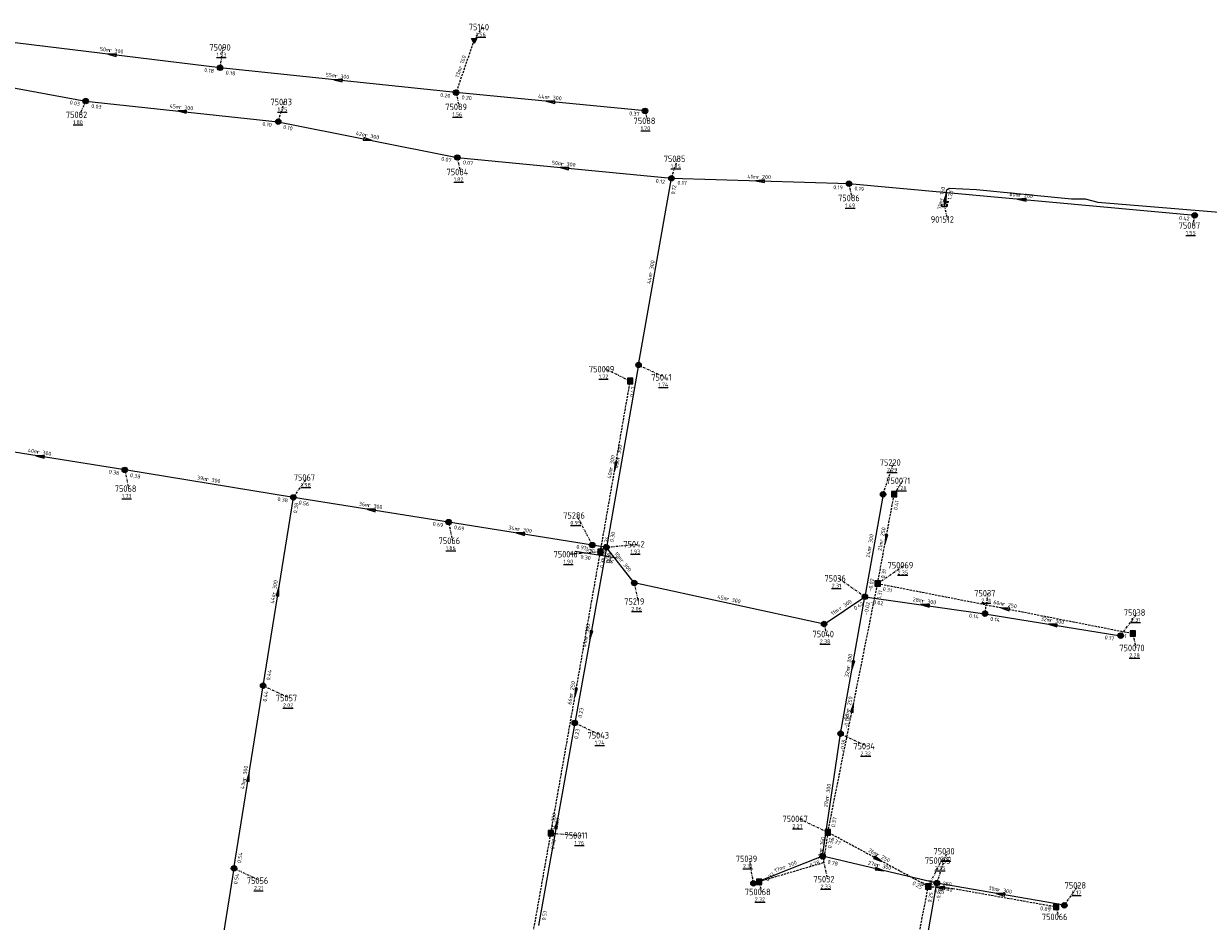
# Model space of a CAD drawing. Extents: x 188323 to 208361, y 565368 to 574910.
# Tile 234 of 256: x 200019 to 200292, y 571968 to 572175. Entities that reach past the tile are written whole.
import ezdxf

# ---------------------------------------------------------------- set-up
doc = ezdxf.new("R2010")
doc.units = 0
doc.linetypes.add('DASHDOT', pattern=[1, 0.5, -0.25, 0, -0.25])
doc.linetypes.add('DASHED', pattern=[0.75, 0.5, -0.25])
doc.layers.get('0').update_dxf_attribs({"linetype": 'CONTINUOUS'})
for name, color, linetype in [('RIO-AFM', 7, 'CONTINUOUS'), ('RIO-BOK', 7, 'CONTINUOUS'), ('RIO-DET', 7, 'CONTINUOUS'), ('RIO-KNP', 7, 'CONTINUOUS'), ('RIO-KNR', 7, 'CONTINUOUS'), ('RIO-LAG', 7, 'CONTINUOUS'), ('RIO-LAG_0B', 7, 'CONTINUOUS'), ('RIO-LAG_1B', 7, 'DASHED'), ('RIO-LAG_2B', 7, 'DASHED'), ('RIO-LEN', 7, 'CONTINUOUS'), ('RIO-MVD', 1, 'CONTINUOUS'), ('RIO-VRB', 6, 'DASHDOT'), ('RIO-VRH', 7, 'CONTINUOUS')]:
    doc.layers.add(name, color=color, linetype=linetype)
doc.styles.add('RIO-TXT', font='isocp.shx')

# ---------------------------------------------------------------- blocks, each defined once
blk = doc.blocks.new('L_VHR')
blk.add_lwpolyline([(-0.5, 0), (0.5, 0), (-0.5, 0.15), (-0.5, -0.15), (0.5, 0)])
blk = doc.blocks.new('K_IPR')
blk.add_lwpolyline([(-0.5, -0.5), (0.5, -0.5), (0.5, 0.5), (-0.5, 0.5)], close=True)
blk.add_solid([(-0.5, 0.5), (0.5, 0.5), (-0.5, -0.5), (0.5, -0.5)])
at = {"style": 'RIO-TXT', "flags": 1}
blk.add_attdef('KNOOPNAAM', (2, 2), '', height=1, dxfattribs=at)
blk = doc.blocks.new('K_IPG')
blk.add_circle((0, 0), 0.5)
for points in [[(0, 0), (-0.5, 0), (-0.433013, 0.25)], [(0, 0), (-0.433013, -0.25), (-0.5, 0)], [(0, 0), (-0.433013, 0.25), (-0.25, 0.433013)], [(0, 0), (-0.25, -0.433013), (-0.433013, -0.25)], [(0, 0), (-0.25, 0.433013), (0, 0.5)], [(0, 0), (0, -0.5), (-0.25, -0.433013)], [(0, 0), (0, 0.5), (0.25, 0.433013)], [(0, 0), (0.25, 0.433013), (0.433013, 0.25)], [(0, 0), (0.433013, 0.25), (0.5, 0)], [(0, 0), (0.5, 0), (0.433013, -0.25)], [(0, 0), (0.433013, -0.25), (0.25, -0.433013)], [(0, 0), (0.25, -0.433013), (0, -0.5)]]:
    blk.add_solid(points)
at = {"style": 'RIO-TXT', "flags": 1}
blk.add_attdef('KNOOPNAAM', (2, 2), '', height=1, dxfattribs=at)
blk = doc.blocks.new('K_IPD')
blk.add_lwpolyline([(-0.496027, 0.307994), (0.503973, 0.307994), (0.003973, -0.558031)], close=True)
blk.add_solid([(-0.496027, 0.307994), (0.503973, 0.307994), (0.003973, -0.558031)])
at = {"style": 'RIO-TXT', "flags": 1}
blk.add_attdef('KNOOPNAAM', (2, 2), '', height=1, dxfattribs=at)
blk = doc.blocks.new('K_UTB')
blk.add_lwpolyline([(0.5, 0.15), (0.5, -0.3), (-0.5, -0.3), (-0.5, 0.15), (-0.45, 0.15), (-0.45, -0.25), (0, -0.25), (0.45, -0.25), (0.45, 0.15)], close=True)
blk.add_lwpolyline([(0.85, 0.6), (0.55, 0.65), (0.614828, 0.459583), (0.850842, 0.598937)])
blk.add_arc((0.85, -0.25), 0.85, 90, 180)
at = {"style": 'RIO-TXT', "flags": 1}
blk.add_attdef('KNOOPNAAM', (2, 2), '', height=1, dxfattribs=at)
blk = doc.blocks.new('1116_06______75042_____75286_')
at = {"layer": 'RIO-LAG_0B'}
blk.add_line((0, 0), (-9.703, 1.519), dxfattribs=at)
at = {"layer": 'RIO-AFM', "style": 'RIO-TXT'}
blk.add_text('r 300', height=0.9, rotation=351.0826, dxfattribs=at).set_placement((-5.8412, 1.4216))
at = {"layer": 'RIO-BOK', "style": 'RIO-TXT'}
for p in [(-8.5362, -0.0803), (-3.7335, -0.8309)]:
    blk.add_text('0.30', height=0.9, rotation=351.0826, dxfattribs=at).set_placement(p)
at = {"layer": 'RIO-LEN', "style": 'RIO-TXT'}
blk.add_text('3m', height=0.9, rotation=351.0826, dxfattribs=at).set_placement((-7.4417, 1.6717))

msp = doc.modelspace()

# ---------------------------------------------------------------- linework, layer by layer
at = {"layer": 'RIO-LAG'}
msp.add_lwpolyline([(200231.12, 572133.184), (200231.728, 572136.64), (200232.256, 572137.088), (200238.512, 572136.768), (200260.448, 572134.592), (200263.632, 572134.592), (200266.544, 572133.824), (200297.328, 572131.328), (200297.792, 572130.816), (200297.568, 572129.728)], dxfattribs=at)
at = {"layer": 'RIO-LAG_0B'}
for p, q in [((199962.8, 572170.176), (200033.104, 572157.12)), ((200064.096, 572164.8), (200014.304, 572170.88)), ((200118.496, 572159.104), (200064.096, 572164.8)), ((200162.096, 572154.88), (200118.496, 572159.104)), ((200033.104, 572157.12), (200077.504, 572152.384)), ((200077.504, 572152.384), (200118.8, 572144.128)), ((200118.8, 572144.128), (200168.192, 572139.328)), ((200160.608, 572096.32), (200168.192, 572139.328)), ((200168.192, 572139.328), (200209.104, 572138.112)), ((200209.104, 572138.112), (200288.896, 572130.816)), ((200160.608, 572096.32), (200153.2, 572054.272)), ((200042.096, 572072.128), (200003.008, 572078.4)), ((200080.992, 572065.792), (200042.096, 572072.128)), ((200216.992, 572066.496), (200212.8, 572042.88)), ((200074, 572022.4), (200080.992, 572065.792)), ((200116.8, 572060.096), (200080.992, 572065.792)), ((200149.952, 572054.784), (200116.8, 572060.096)), ((200153.2, 572054.272), (200145.904, 572013.824)), ((200153.2, 572054.272), (200149.952, 572054.784)), ((200159.6, 572046.08), (200153.2, 572054.272)), ((200203.392, 572036.608), (200159.6, 572046.08)), ((200203.392, 572036.608), (200212.8, 572042.88)), ((200207.2, 572011.328), (200212.8, 572042.88)), ((200212.8, 572042.88), (200240.496, 572038.976)), ((200240.496, 572038.976), (200271.808, 572033.92)), ((200067.296, 571980.288), (200074, 572022.4)), ((200145.904, 572013.824), (200137.504, 571967.104)), ((200203.056, 571983.104), (200207.2, 572011.328)), ((200203.056, 571983.104), (200187.104, 571976.832)), ((200229.408, 571976.896), (200203.056, 571983.104)), ((200067.296, 571980.288), (200060.816, 571940.352)), ((200223.904, 571945.92), (200229.408, 571976.896)), ((200258.8, 571971.776), (200229.408, 571976.896))]:
    msp.add_line(p, q, dxfattribs=at)
at = {"layer": 'RIO-LAG_1B'}
for p, q in [((200151.808, 572053.248), (200158.688, 572092.608)), ((200215.744, 572045.952), (200219.568, 572066.56)), ((200140.384, 571988.416), (200151.808, 572053.248)), ((200204.256, 571988.608), (200215.744, 572045.952)), ((200215.744, 572045.952), (200274.608, 572034.432)), ((200129.664, 571928), (200140.384, 571988.416)), ((200227.44, 571976.128), (200204.256, 571988.608)), ((200215.328, 571914.048), (200227.44, 571976.128))]:
    msp.add_line(p, q, dxfattribs=at)
for points in [[(200204.256, 571988.608), (200203.216, 571981.568), (200188.416, 571977.216), (200188.426, 571977.226)], [(200227.44, 571976.128), (200233.088, 571975.68), (200256.912, 571971.456)]]:
    msp.add_lwpolyline(points, dxfattribs=at)
at = {"layer": 'RIO-LAG_2B'}
msp.add_line((200122.656, 572171.136), (200118.496, 572159.104), dxfattribs=at)
at = {"layer": 'RIO-VRB'}
for p, q in [((200122.65, 572171.13), (200124.6264, 572174.1858)), ((200064.1, 572164.8), (200064.8071, 572169.5132)), ((200118.5, 572159.1), (200119.2071, 572155.7868)), ((200033.1, 572157.1), (200031.708, 572153.9701)), ((200077.5, 572152.4), (200078.8933, 572156.9294)), ((200162.1, 572154.9), (200162.6335, 572152.5716)), ((200118.8, 572144.1), (200119.5071, 572140.7868)), ((200168.2, 572139.3), (200169.5933, 572143.8294)), ((200209.1, 572138.1), (200209.8071, 572134.7868)), ((200231.12, 572133.16), (200231.8271, 572129.8468)), ((200288.9, 572130.8), (200288.3674, 572128.4715)), ((200160.6, 572096.3), (200166.7269, 572093.4622)), ((200158.68, 572092.58), (200152.9708, 572095.3562)), ((200042.1, 572072.1), (200042.9806, 572067.802)), ((200217, 572066.5), (200219.419, 572073.8486)), ((200081, 572065.8), (200084.2618, 572070.388)), ((200219.57, 572066.57), (200221.5464, 572069.6258)), ((200149.95, 572054.81), (200146.4112, 572061.6364)), ((200116.8, 572060.1), (200117.6806, 572055.802)), ((200151.8, 572053.22), (200144.8329, 572052.6891)), ((200153.2, 572054.3), (200160.275, 572055)), ((200215.74, 572045.93), (200221.8669, 572050.1678)), ((200212.8, 572042.9), (200206.6719, 572047.1359)), ((200159.6, 572046.1), (200160.4806, 572041.802)), ((200240.5, 572039), (200241.2071, 572043.7132)), ((200271.8, 572033.9), (200275.7045, 572039.2541)), ((200203.39, 572036.63), (200203.9235, 572034.3016)), ((200274.61, 572034.4), (200275.3171, 572031.0868)), ((200074, 572022.4), (200080.1269, 572019.5622)), ((200145.9, 572013.8), (200152.0269, 572010.9622)), ((200207.2, 572011.3), (200213.3269, 572008.4622)), ((200204.26, 571988.59), (200197.611, 571991.7079)), ((200140.38, 571988.39), (200147.3475, 571987.8613)), ((200229.4, 571976.9), (200231.819, 571984.2486)), ((200187.1, 571976.8), (200186.2179, 571982.4977)), ((200203.06, 571983.08), (200204.1141, 571977.7971)), ((200227.44, 571976.12), (200230.4769, 571982.0814)), ((200067.3, 571980.3), (200073.4269, 571977.4622)), ((200188.41, 571977.19), (200188.9435, 571974.8616)), ((200258.8, 571971.8), (200262.0618, 571976.388)), ((200256.91, 571971.44), (200257.4435, 571969.1116))]:
    msp.add_line(p, q, dxfattribs=at)

# ---------------------------------------------------------------- block references
at = {"layer": 'RIO-DET'}
msp.add_blockref('1116_06______75042_____75286_', (200155.696, 572051.776), dxfattribs=at)
at = {"layer": 'RIO-KNP', "xscale": 1.25, "yscale": 1.25, "zscale": 1.25}
for name, p in [('K_IPD', (200122.656, 572171.136)), ('K_IPG', (200064.096, 572164.8)), ('K_IPG', (200118.496, 572159.104)), ('K_IPG', (200033.104, 572157.12)), ('K_IPG', (200162.096, 572154.88)), ('K_IPG', (200077.504, 572152.384)), ('K_IPG', (200118.8, 572144.128)), ('K_IPG', (200168.192, 572139.328)), ('K_IPG', (200209.104, 572138.112)), ('K_UTB', (200231.12, 572133.184)), ('K_IPG', (200288.896, 572130.816)), ('K_IPG', (200160.608, 572096.32)), ('K_IPR', (200158.688, 572092.608)), ('K_IPG', (200042.096, 572072.128)), ('K_IPG', (200080.992, 572065.792)), ('K_IPG', (200216.992, 572066.496)), ('K_IPR', (200219.568, 572066.56)), ('K_IPG', (200116.8, 572060.096)), ('K_IPG', (200149.952, 572054.784)), ('K_IPR', (200151.808, 572053.248)), ('K_IPG', (200153.2, 572054.272)), ('K_IPG', (200159.6, 572046.08)), ('K_IPR', (200215.744, 572045.952)), ('K_IPG', (200212.8, 572042.88)), ('K_IPG', (200240.496, 572038.976)), ('K_IPG', (200203.392, 572036.608)), ('K_IPG', (200271.808, 572033.92)), ('K_IPR', (200274.608, 572034.432)), ('K_IPG', (200074, 572022.4)), ('K_IPG', (200145.904, 572013.824)), ('K_IPG', (200207.2, 572011.328)), ('K_IPR', (200140.384, 571988.416)), ('K_IPR', (200204.256, 571988.608)), ('K_IPG', (200203.056, 571983.104)), ('K_IPG', (200067.296, 571980.288)), ('K_IPG', (200187.104, 571976.832)), ('K_IPR', (200188.416, 571977.216)), ('K_IPR', (200227.44, 571976.128)), ('K_IPG', (200229.408, 571976.896)), ('K_IPR', (200256.912, 571971.456)), ('K_IPG', (200258.8, 571971.776))]:
    msp.add_blockref(name, p, dxfattribs=at)
at = {"layer": 'RIO-VRH', "xscale": 2, "yscale": 2, "zscale": 2}
for p, rotation in [((200039.2, 572167.85), 173.0173), ((200091.3, 572161.95), 174.019), ((200140.3, 572157), 174.4982), ((200055.3, 572154.75), 533.958), ((200098.15, 572148.25), 348.6379), ((200143.5, 572141.7), 534.4508), ((200188.65, 572138.7), 538.3196), ((200231.425, 572134.915), 80.133), ((200249, 572134.45), 534.7737), ((200022.55, 572075.25), 170.8478), ((200155.24, 572072.9), 260.077), ((200098.9, 572062.95), 170.9543), ((200133.375, 572057.455), 170.9342), ((200217.655, 572056.25), 259.4796), ((200077.5, 572044.1), 80.8295), ((200226.65, 572040.95), 531.9866), ((200245.175, 572040.165), 528.9197), ((200256.15, 572036.45), 530.7465), ((200149.55, 572034.05), 259.7743), ((200210, 572027.1), 259.9426), ((200146.09, 572020.805), 260.0016), ((200210, 572017.26), 78.6706), ((200070.65, 572001.35), 80.9493), ((200141.7, 571990.45), 439.7951), ((200215.85, 571982.355), 331.7242), ((200216.23, 571979.99), 346.7972), ((200230.26, 571975.89), 535.3378), ((200244.1, 571974.35), 170.1599)]:
    msp.add_blockref('L_VHR', p, dxfattribs=dict(at, rotation=rotation))

# ---------------------------------------------------------------- texts
at = {"layer": 'RIO-AFM', "style": 'RIO-TXT'}
for s, rotation, p in [('r 300', 353.0173, (200038.4583, 572168.4601)), ('r 160', 430.9599, (200119.8347, 572164.5129)), ('r 300', 354.019, (200090.5476, 572162.5485)), ('r 300', 354.4982, (200139.5423, 572157.5887)), ('r 300', 353.958, (200054.5483, 572155.3461)), ('r 300', 348.6379, (200097.4563, 572148.9125)), ('r 300', 354.4508, (200142.7431, 572142.2912)), ('r 200', 358.3196, (200187.8548, 572139.236)), ('r 160', 80.133, (200230.7937, 572134.2024)), ('r 200', 354.7737, (200248.2408, 572135.0465)), ('r 300', 79.9688, (200163.7666, 572117.0892)), ('r 300', 439.9995, (200156.2541, 572074.5906)), ('r 300', 350.8478, (200021.8314, 572075.8844)), ('r 300', 80.077, (200154.6079, 572072.1879)), ('r 300', 350.8015, (200060.8316, 572069.585)), ('r 300', 350.9543, (200098.1797, 572063.5821)), ('r 300', 350.9342, (200132.6551, 572058.0865)), ('r 250', 79.4796, (200217.0156, 572055.5447)), ('r 300', 439.9009, (200214.2587, 572053.9907)), ('r 300', 307.9769, (200156.2976, 572051.1484)), ('r 300', 80.8295, (200076.8773, 572043.3796)), ('r 300', 347.7984, (200180.8115, 572042.0384)), ('r 300', 33.6726, (200207.1435, 572039.7318)), ('r 300', 351.9866, (200225.9184, 572041.5664)), ('r 250', 348.9197, (200244.4793, 572040.8296)), ('r 300', 439.7743, (200148.9018, 572033.3432)), ('r 300', 350.7465, (200255.4319, 572037.0833)), ('r 300', 79.9426, (200209.3663, 572026.3896)), ('r 250', 80.0016, (200145.4571, 572020.094)), ('r 250', 78.6706, (200209.3506, 572016.5635)), ('r 300', 80.9493, (200070.0289, 572000.6283)), ('r 300', 81.6458, (200204.5177, 571996.4612)), ('r 300', 439.7951, (200141.0501, 571989.7434)), ('r 160', 441.473, (200203.1188, 571984.3579)), ('r 300', 381.4767, (200194.1411, 571980.1132)), ('r 250', 331.7242, (200215.3769, 571983.1862)), ('r 300', 346.7972, (200215.5571, 571980.6697)), ('r 250', 355.3377, (200229.4928, 571976.4555)), ('r 300', 350.1599, (200243.3886, 571974.9899))]:
    msp.add_text(s, height=0.9, rotation=rotation, dxfattribs=at).set_placement(p)
at = {"layer": 'RIO-BOK', "style": 'RIO-TXT'}
for s, rotation, p in [('0.18', 353.0173, (200060.4002, 572163.8725)), ('0.18', 354.019, (200065.3472, 572163.2625)), ('0.03', 349.4533, (200029.3521, 572156.4176)), ('0.03', 353.958, (200034.3456, 572155.5612)), ('0.20', 354.019, (200114.8167, 572158.1109)), ('0.20', 354.4982, (200119.7601, 572157.573)), ('0.37', 354.4982, (200158.4244, 572153.8732)), ('0.10', 353.958, (200073.8157, 572151.4084)), ('0.10', 348.6379, (200078.5975, 572150.7523)), ('0.07', 348.6379, (200115.0387, 572143.4529)), ('0.07', 354.4508, (200120.0588, 572142.572)), ('0.12', 354.4508, (200164.5241, 572138.2799)), ('0.12', 79.9688, (200168.9589, 572135.55)), ('0.17', 358.3196, (200169.559, 572137.8604)), ('0.19', 358.3196, (200205.5012, 572136.8287)), ('0.19', 354.7737, (200210.3674, 572136.5791)), ('1.28', 80.133, (200232.739, 572134.2994)), ('0.42', 354.7737, (200285.2321, 572129.7784)), ('0.47', 80.077, (200159.4459, 572088.8311)), ('0.38', 350.8478, (200038.3666, 572071.3066)), ('0.38', 350.8015, (200043.259, 572070.495)), ('0.38', 350.8015, (200077.2654, 572065.0096)), ('0.38', 80.8295, (200081.8151, 572062.0614)), ('0.56', 350.9543, (200082.1632, 572064.1981)), ('0.41', 79.4796, (200220.2969, 572062.8138)), ('0.69', 350.9543, (200113.0671, 572059.2977)), ('0.69', 350.9342, (200117.9627, 572058.4976)), ('0.34', 80.077, (200153.4201, 572054.3578)), ('0.30', 439.9995, (200154.8209, 572055.4366)), ('0.91', 350.9342, (200146.2171, 572054.0072)), ('0.64', 307.9769, (200152.9588, 572052.335)), ('0.30', 439.7743, (200153.9228, 572050.5524)), ('0.34', 80.0016, (200152.5611, 572049.4707)), ('0.31', 79.4796, (200217.3719, 572047.0509)), ('-0.02', 439.9009, (200214.4229, 572044.0339)), ('0.31', 78.6706, (200216.4137, 572042.1633)), ('0.31', 348.9197, (200216.8456, 572044.2878)), ('0.42', 33.6726, (200210.6131, 572039.7605)), ('-0.02', 351.9866, (200213.9919, 572041.3193)), ('-0.02', 79.9426, (200213.463, 572038.618)), ('0.14', 351.9866, (200236.7822, 572038.1253)), ('0.14', 350.7465, (200241.6574, 572037.3938)), ('0.17', 350.7465, (200268.0639, 572033.1084)), ('0.41', 348.9197, (200270.8543, 572033.7454)), ('0.44', 80.8295, (200075.605, 572023.559)), ('0.44', 80.9493, (200074.8229, 572018.6632)), ('0.23', 439.7743, (200147.5254, 572014.9303)), ('-0.18', 79.9426, (200208.8228, 572012.434)), ('0.23', 439.7951, (200146.6203, 572010.0535)), ('-0.18', 81.6458, (200207.99, 572007.0399)), ('0.30', 80.0016, (200142.0016, 571989.5257)), ('0.37', 78.6706, (200205.9076, 571989.6877)), ('0.30', 79.9277, (200141.1361, 571984.639)), ('0.37', 441.473, (200205.1151, 571984.8627)), ('0.37', 331.7242, (200204.8307, 571986.6943)), ('0.54', 80.9493, (200068.9026, 571981.4623)), ('0.78', 381.4767, (200200.2572, 571980.4819)), ('0.78', 346.7972, (200204.104, 571981.3979)), ('0.54', 440.7853, (200068.0893, 571976.5655)), ('0.37', 404.9955, (200190.3897, 571977.1911)), ('0.25', 331.7242, (200223.6487, 571976.5862)), ('-0.20', 346.7972, (200225.0923, 571976.4876)), ('0.80', 350.1599, (200230.5409, 571975.2821)), ('0.25', 78.9574, (200228.1325, 571972.3569)), ('0.25', 355.3377, (200228.7223, 571974.6117)), ('-0.20', 79.9313, (200230.0622, 571972.6181)), ('0.51', 439.7951, (200139.125, 571968.2309)), ('0.89', 349.9587, (200253.1626, 571970.6951)), ('0.81', 350.1599, (200255.0565, 571971.0454))]:
    msp.add_text(s, height=0.9, rotation=rotation, dxfattribs=at).set_placement(p)
at = {"layer": 'RIO-KNR', "style": 'RIO-TXT'}
for s, p in [('75140', (200121.4389, 572173.4358)), ('75090', (200061.6196, 572168.7632)), ('75083', (200075.7058, 572156.1794)), ('75089', (200116.0196, 572155.0368)), ('75082', (200028.5205, 572153.2201)), ('75088', (200159.446, 572151.8216)), ('75085', (200166.4058, 572143.0794)), ('75084', (200116.3196, 572140.0368)), ('75086', (200206.6196, 572134.0368)), ('901512', (200228.0021, 572129.0968)), ('75087', (200285.1799, 572127.7215)), ('750009', (200149.1458, 572094.6062)), ('75041', (200163.5394, 572092.7122)), ('75220', (200216.2315, 572073.0986)), ('75067', (200081.0743, 572069.638)), ('750071', (200217.7214, 572068.8758)), ('75068', (200039.7931, 572067.052)), ('75286', (200143.2237, 572060.8864)), ('75066', (200114.4931, 572055.052)), ('75042', (200157.0875, 572054.25)), ('750010', (200141.0079, 572051.9391)), ('750069', (200218.0419, 572049.4178)), ('75036', (200203.4844, 572046.3859)), ('75037', (200238.0196, 572042.9632)), ('75219', (200157.2931, 572041.052)), ('75038', (200272.517, 572038.5041)), ('75040', (200200.736, 572033.5516)), ('750070', (200271.4921, 572030.3368)), ('75057', (200076.9394, 572018.8122)), ('75043', (200148.8394, 572010.2122)), ('75034', (200210.1394, 572007.7122)), ('750067', (200193.786, 571990.9579)), ('750011', (200143.5225, 571987.1113)), ('75030', (200228.6315, 571983.4986)), ('75039', (200183.0304, 571981.7477)), ('750065', (200226.6519, 571981.3314)), ('75056', (200070.2394, 571976.7122)), ('75032', (200200.9266, 571977.0471)), ('75028', (200258.8743, 571975.638)), ('750068', (200185.1185, 571974.1116)), ('750066', (200253.6185, 571968.3616))]:
    msp.add_text(s, height=1.5, dxfattribs=at).set_placement(p)
at = {"layer": 'RIO-LEN', "style": 'RIO-TXT'}
for s, rotation, p in [('50m', 353.0173, (200036.3142, 572168.7213)), ('13m', 430.9599, (200119.1316, 572162.4706)), ('55m', 354.019, (200088.3992, 572162.7722)), ('45m', 353.958, (200052.4002, 572155.5721)), ('44m', 354.4982, (200137.3921, 572157.7945)), ('42m', 348.6379, (200095.3384, 572149.3367)), ('50m', 354.4508, (200140.5931, 572142.4987)), ('41m', 358.3196, (200185.6957, 572139.298)), ('71m', 80.133, (200230.4238, 572132.0742)), ('80m', 354.7737, (200246.0897, 572135.2419)), ('44m', 79.9688, (200163.3907, 572114.9622)), ('40m', 350.8478, (200019.6987, 572076.2267)), ('43m', 439.9995, (200155.8807, 572072.4631)), ('40m', 80.077, (200154.236, 572070.0601)), ('39m', 350.8015, (200058.6992, 572069.929)), ('36m', 350.9543, (200096.0464, 572063.9204)), ('34m', 350.9342, (200130.5218, 572058.4255)), ('21m', 79.4796, (200216.6215, 572053.421)), ('10m', 307.9769, (200154.9675, 572052.8504)), ('24m', 439.9009, (200213.8816, 572051.8639)), ('44m', 80.8295, (200076.5334, 572041.2471)), ('45m', 347.7984, (200178.7, 572042.4936)), ('28m', 351.9866, (200223.7794, 572041.8662)), ('60m', 348.9197, (200242.3593, 572041.2434)), ('11m', 33.6726, (200205.346, 572038.5341)), ('32m', 350.7465, (200253.2998, 572037.4293)), ('41m', 439.7743, (200148.52, 572031.2172)), ('32m', 79.9426, (200208.9894, 572024.2627)), ('66m', 80.0016, (200145.0823, 572017.9668)), ('58m', 78.6706, (200208.9266, 572014.4456)), ('43m', 80.9493, (200069.6894, 571998.4952)), ('29m', 81.6458, (200204.2042, 571994.3241)), ('47m', 439.7951, (200140.6691, 571987.6173)), ('23m', 441.473, (200202.8001, 571982.2216)), ('26m', 331.7242, (200213.474, 571984.2083)), ('27m', 346.7972, (200213.4539, 571981.1618)), ('17m', 381.4767, (200192.1316, 571979.321)), ('30m', 355.3377, (200227.3399, 571976.6297)), ('30m', 350.1599, (200241.2602, 571975.3578))]:
    msp.add_text(s, height=0.9, rotation=rotation, dxfattribs=at).set_placement(p)
at = {"layer": 'RIO-MVD', "style": 'RIO-TXT'}
for s, p in [('%%U1.56', (200123.0964, 572172.0358)), ('%%U1.53', (200063.2771, 572167.3632)), ('%%U1.75', (200077.3633, 572154.7794)), ('%%U1.56', (200117.6771, 572153.6368)), ('%%U1.80', (200030.178, 572151.8201)), ('%%U1.70', (200161.1035, 572150.4216)), ('%%U1.85', (200168.0633, 572141.6794)), ('%%U1.82', (200117.9771, 572138.6368)), ('%%U1.49', (200208.2771, 572132.6368)), ('%%U1.55', (200286.8374, 572126.3215)), ('%%U1.72', (200151.4408, 572093.2062)), ('%%U1.74', (200165.1969, 572091.3122)), ('%%U2.29', (200217.889, 572071.6986)), ('%%U1.98', (200082.7318, 572068.238)), ('%%U1.73', (200041.4506, 572065.652)), ('%%U2.28', (200220.0164, 572067.4758)), ('%%U0.95', (200144.8812, 572059.4864)), ('%%U1.86', (200116.1506, 572053.652)), ('%%U1.93', (200158.745, 572052.85)), ('%%U1.90', (200143.3029, 572050.5391)), ('%%U2.35', (200220.3369, 572048.0178)), ('%%U2.31', (200205.1419, 572044.9859)), ('%%U2.31', (200239.6771, 572041.5632)), ('%%U2.06', (200158.9506, 572039.652)), ('%%U2.31', (200274.1745, 572037.1041)), ('%%U2.38', (200202.3935, 572032.1516)), ('%%U2.28', (200273.7871, 572028.9368)), ('%%U2.02', (200078.5969, 572017.4122)), ('%%U1.74', (200150.4969, 572008.8122)), ('%%U2.32', (200211.7969, 572006.3122)), ('%%U2.27', (200196.081, 571989.5579)), ('%%U1.76', (200145.8175, 571985.7113)), ('%%U2.30', (200230.289, 571982.0986)), ('%%U2.31', (200184.6879, 571980.3477)), ('%%U2.35', (200228.9469, 571979.9314)), ('%%U2.21', (200071.8969, 571975.3122)), ('%%U2.33', (200202.5841, 571975.6471)), ('%%U2.32', (200187.4135, 571972.7116)), ('%%U2.17', (200260.5318, 571974.238))]:
    msp.add_text(s, height=0.9, dxfattribs=at).set_placement(p)

doc.saveas('drawing.dxf')
